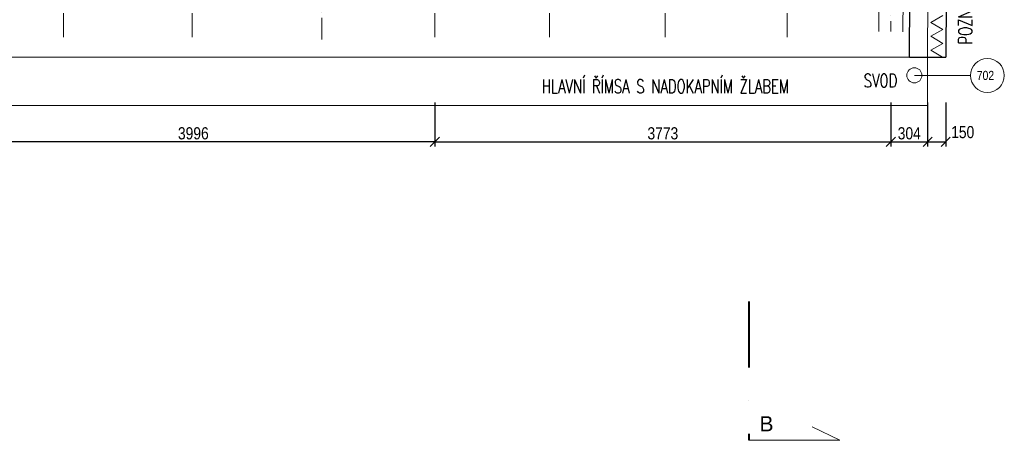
# Model space of a CAD drawing. Header units: millimetres. Extents: x -300958 to -108039, y 30118 to 292543.
# Tile 237 of 256: x -192795 to -184648, y 157646 to 161125. Entities that reach past the tile are written whole.
import ezdxf
from ezdxf.enums import TextEntityAlignment as Align

# ---------------------------------------------------------------- set-up
doc = ezdxf.new("R2010")
doc.units = ezdxf.units.MM
doc.header["$MEASUREMENT"] = 0
for name, pattern in [('ACAD_ISO05W100', [33, 24, -3, 0, -3, 0, -3]), ('ACAD_ISO10W100', [18, 12, -3, 0, -3]), ('CERCHOVANA1', [6, 4, -1, 0, -1]), ('DGN Style 4', [1094.119168, 546.717885, -273.358943, 0.683397, -273.358943])]:
    doc.linetypes.add(name, pattern=pattern)
doc.layers.get('0').update_dxf_attribs({"lineweight": 13})
doc.layers.get('Defpoints').update_dxf_attribs({"color": 3, "lineweight": 13})
for name, color, linetype, lineweight in [('A_Krokev', 134, 'CERCHOVANA1', 9), ('A_Vodorovné prvky krovu', 133, 'Continuous', 9), ('dims', 7, 'Continuous', 9), ('legenda', 7, 'Continuous', 13), ('Materiály', 1, 'Continuous', 13), ('navrh', 1, 'Continuous', 9), ('popis', 7, 'Continuous', 9), ('PSV', 7, 'Continuous', 13), ('rez', 7, 'Continuous', 13), ('tenka', 7, 'Continuous', 13), ('walls', 7, 'Continuous', 13)]:
    doc.layers.add(name, color=color, linetype=linetype, lineweight=lineweight)
doc.styles.add('GENERATED_STYLE_8', font='arial.ttf')
doc.styles.add('STYLE-0', font='ARIALN.TTF')
doc.styles.add('Style-Arial', font='arial.ttf')
doc.dimstyles.new('arch', dxfattribs={"dimscale": 50, "dimtxt": 2.5, "dimasz": 2.5, "dimexe": 1.25, "dimexo": 0.9, "dimtad": 1, "dimdec": 0, "dimtxsty": 'STYLE-0', "dimblk": 'ARCHTICK', "dimcen": 2.5, "dimadec": 0, "dimazin": 0, "dimtfac": 1, "dimtdec": 0, "dimtmove": 2, "dimatfit": 3, "dimldrblk": 'ARCHTICK', "dimfxl": 0, "dimarcsym": 0})

# ---------------------------------------------------------------- blocks, each defined once
blk = doc.blocks.new('*U7')
at = {"layer": 'rez', "linetype": 'DGN Style 4', "lineweight": 40}
blk.add_line((-376.1, 573.9), (-376.1, -573.9), dxfattribs=at)
at = {"layer": 'rez', "linetype": 'Continuous', "lineweight": 0, "flags": 128}
blk.add_lwpolyline([(-376.1, -573.9), (376.1, -573.9), (146.2, -463.7)], dxfattribs=at)
blk = doc.blocks.new('_ArchTick')
at = {"color": 0, "linetype": 'ByBlock', "flags": 128}
blk.add_lwpolyline([(-0.5, -0.5), (0.5, 0.5)], dxfattribs=at)
blk = doc.blocks.new('*D2640')
at = {"layer": 'Defpoints', "color": 0, "linetype": 'Continuous'}
for p in [(-189360.3, 160515), (-185586.9, 160515), (-185586.9, 160115)]:
    blk.add_point(p, dxfattribs=at)
at = {"layer": 'dims', "color": 0, "linetype": 'Continuous', "lineweight": -2}
for p, q in [((-189360.3, 160440), (-189360.3, 160077.5)), ((-185586.9, 160440), (-185586.9, 160077.5)), ((-189360.3, 160115), (-185586.9, 160115))]:
    blk.add_line(p, q, dxfattribs=at)
at = {"layer": 'dims', "color": 0, "linetype": 'Continuous', "lineweight": -2, "xscale": 75, "yscale": 75, "zscale": 75, "rotation": 180}
blk.add_blockref('_ArchTick', (-189360.3, 160115), dxfattribs=at)
at = {"layer": 'dims', "color": 0, "linetype": 'Continuous', "lineweight": -2, "xscale": 75, "yscale": 75, "zscale": 75}
blk.add_blockref('_ArchTick', (-185586.9, 160115), dxfattribs=at)
at = {"layer": 'dims', "color": 0, "linetype": 'Continuous', "insert": (-187473.6, 160184.8), "char_height": 100, "attachment_point": 5, "style": 'STYLE-0'}
blk.add_mtext('3773', dxfattribs=at)
blk = doc.blocks.new('*D2641')
at = {"layer": 'Defpoints', "color": 0, "linetype": 'Continuous'}
for p in [(-185586.9, 160515), (-185282.6, 160515), (-185282.6, 160115)]:
    blk.add_point(p, dxfattribs=at)
at = {"layer": 'dims', "color": 0, "linetype": 'Continuous', "lineweight": -2}
for p, q in [((-185586.9, 160440), (-185586.9, 160077.5)), ((-185282.6, 160440), (-185282.6, 160077.5)), ((-185586.9, 160115), (-185282.6, 160115))]:
    blk.add_line(p, q, dxfattribs=at)
at = {"layer": 'dims', "color": 0, "linetype": 'Continuous', "lineweight": -2, "xscale": 75, "yscale": 75, "zscale": 75, "rotation": 180}
blk.add_blockref('_ArchTick', (-185586.9, 160115), dxfattribs=at)
at = {"layer": 'dims', "color": 0, "linetype": 'Continuous', "lineweight": -2, "xscale": 75, "yscale": 75, "zscale": 75}
blk.add_blockref('_ArchTick', (-185282.6, 160115), dxfattribs=at)
at = {"layer": 'dims', "color": 0, "linetype": 'Continuous', "insert": (-185434.7, 160184.8), "char_height": 100, "attachment_point": 5, "style": 'STYLE-0'}
blk.add_mtext('304', dxfattribs=at)
blk = doc.blocks.new('*D2642')
at = {"layer": 'Defpoints', "color": 0, "linetype": 'Continuous'}
for p in [(-193356.7, 160515), (-189360.3, 160515), (-193356.7, 160115)]:
    blk.add_point(p, dxfattribs=at)
at = {"layer": 'dims', "color": 0, "linetype": 'Continuous', "lineweight": -2}
for p, q in [((-193356.7, 160440), (-193356.7, 160077.5)), ((-189360.3, 160440), (-189360.3, 160077.5)), ((-189360.3, 160115), (-193356.7, 160115))]:
    blk.add_line(p, q, dxfattribs=at)
at = {"layer": 'dims', "color": 0, "linetype": 'Continuous', "lineweight": -2, "xscale": 75, "yscale": 75, "zscale": 75, "rotation": 180}
blk.add_blockref('_ArchTick', (-193356.7, 160115), dxfattribs=at)
at = {"layer": 'dims', "color": 0, "linetype": 'Continuous', "lineweight": -2, "xscale": 75, "yscale": 75, "zscale": 75}
blk.add_blockref('_ArchTick', (-189360.3, 160115), dxfattribs=at)
at = {"layer": 'dims', "color": 0, "linetype": 'Continuous', "insert": (-191358.5, 160184.8), "char_height": 100, "attachment_point": 5, "style": 'STYLE-0'}
blk.add_mtext('3996', dxfattribs=at)
blk = doc.blocks.new('*D2644')
at = {"layer": 'Defpoints', "color": 0, "linetype": 'Continuous'}
for p in [(-185282.6, 160515), (-185132.4, 160515), (-185132.4, 160115)]:
    blk.add_point(p, dxfattribs=at)
at = {"layer": 'dims', "color": 0, "linetype": 'Continuous', "lineweight": -2}
for p, q in [((-185282.6, 160440), (-185282.6, 160077.5)), ((-185132.4, 160440), (-185132.4, 160077.5)), ((-185282.6, 160115), (-185132.4, 160115))]:
    blk.add_line(p, q, dxfattribs=at)
at = {"layer": 'dims', "color": 0, "linetype": 'Continuous', "lineweight": -2, "xscale": 75, "yscale": 75, "zscale": 75, "rotation": 180}
blk.add_blockref('_ArchTick', (-185282.6, 160115), dxfattribs=at)
at = {"layer": 'dims', "color": 0, "linetype": 'Continuous', "lineweight": -2, "xscale": 75, "yscale": 75, "zscale": 75}
blk.add_blockref('_ArchTick', (-185132.4, 160115), dxfattribs=at)
at = {"layer": 'dims', "color": 0, "linetype": 'Continuous', "insert": (-184992.4, 160194.9), "char_height": 100, "attachment_point": 5, "style": 'STYLE-0'}
blk.add_mtext('150', dxfattribs=at)

msp = doc.modelspace()

# ---------------------------------------------------------------- linework, layer by layer
at = {"layer": 'A_Krokev', "ltscale": 50}
for p, q in [((-185544, 168015), (-185586.9, 161026.3)), ((-192433.6, 162680), (-192433.6, 160969.8)), ((-191367, 162680), (-191367, 160961.8)), ((-189360.3, 162680), (-189360.3, 160961.8)), ((-188411.1, 162680), (-188411.1, 160961.8)), ((-187454.2, 162680), (-187454.2, 160961.8)), ((-186444.2, 162680), (-186444.2, 160961.8))]:
    msp.add_line(p, q, dxfattribs=at)
at = {"layer": 'A_Vodorovné prvky krovu', "ltscale": 0.4}
for p, q in [((-185444, 168015), (-185486.9, 161025.6)), ((-185645.6, 167743.4), (-185686.9, 161026.9))]:
    msp.add_line(p, q, dxfattribs=at)
at = {"layer": 'Materiály', "linetype": 'Continuous', "flags": 128}
msp.add_lwpolyline([(-185159.3, 160815), (-185257.2, 160872.4), (-185156.9, 160929.5), (-185256.5, 160987.8), (-185156.2, 161045), (-185255.8, 161103.3), (-185155.5, 161160.4)], dxfattribs=at)
at = {"layer": 'navrh', "linetype": 'Continuous', "lineweight": 30}
for p, q in [((-185032.6, 177095), (-185132.6, 160814.1)), ((-185282.6, 160815), (-185132.6, 160815))]:
    msp.add_line(p, q, dxfattribs=at)
at = {"layer": 'navrh', "linetype": 'ACAD_ISO10W100', "ltscale": 15}
msp.add_line((-190294.6, 160961.8), (-190294.6, 162680), dxfattribs=at)
at = {"layer": 'PSV', "linetype": 'Continuous', "lineweight": 0}
msp.add_line((-184928.3, 160665), (-185392.6, 160665), dxfattribs=at)
msp.add_circle((-184788.2, 160664.1), 140.1, dxfattribs=at)
at = {"layer": 'tenka', "linetype": 'Continuous'}
for p, q in [((-185225.2, 170165), (-185282.6, 160815)), ((-185282.6, 160815), (-185432.6, 160815))]:
    msp.add_line(p, q, dxfattribs=at)
at = {"layer": 'tenka', "linetype": 'ACAD_ISO05W100', "lineweight": 0, "ltscale": 25}
msp.add_line((-185282.6, 160415), (-185282.6, 160815), dxfattribs=at)
at = {"layer": 'tenka', "linetype": 'Continuous', "lineweight": 0, "flags": 128}
msp.add_lwpolyline([(-185182.6, 177495), (-202032.6, 177495), (-202032.6, 159245), (-193982.6, 159245), (-193982.6, 160415), (-185282.6, 160415)], dxfattribs=at)
at = {"layer": 'tenka', "linetype": 'Continuous', "flags": 128}
msp.add_lwpolyline([(-185182.6, 177095), (-201632.6, 177095), (-201632.6, 159645), (-194382.6, 159645), (-194382.6, 160815), (-185282.6, 160815)], dxfattribs=at)
at = {"layer": 'tenka', "linetype": 'Continuous'}
msp.add_circle((-185392.6, 160665), 62.5, dxfattribs=at)
at = {"layer": 'walls', "linetype": 'Continuous', "lineweight": 30}
for q in [(-185423.5, 162295), (-185282.6, 160815)]:
    msp.add_line((-185432.6, 160815), q, dxfattribs=at)

# ---------------------------------------------------------------- block references
at = {"layer": 'rez', "linetype": 'DGN Style 4', "lineweight": 40}
msp.add_blockref('*U7', (-186385.6, 158220.3), dxfattribs=at)

# ---------------------------------------------------------------- texts
at = {"layer": 'legenda', "linetype": 'Continuous', "lineweight": 0, "insert": (-184970.3, 160919.4), "char_height": 112, "attachment_point": 4, "rotation": 90.00116, "line_spacing_factor": 0.768246, "style": 'Style-Arial'}
msp.add_mtext('{\\Fromans|c238;\\W0.7143;POZN. 4}', dxfattribs=at)
at = {"layer": 'popis', "linetype": 'Continuous', "char_height": 112, "attachment_point": 4, "rotation": 0.00116, "line_spacing_factor": 0.765173, "style": 'Style-Arial'}
for s, insert in [('{\\Fromans|c238;\\W0.71429;HLAVNÍ ŘÍMSA S NADOKAPNÍM ŽLABEM}', (-188475, 160574.2)), ('{\\Fromans|c238;\\W0.71429;SVOD}', (-185811.7, 160621.9))]:
    msp.add_mtext(s, dxfattribs=dict(at, insert=insert))
at = {"layer": 'PSV', "linetype": 'Continuous', "lineweight": 0, "style": 'STYLE-0'}
msp.add_text('702', height=75, dxfattribs=at).set_placement((-184804.2, 160664.1), align=Align.MIDDLE_CENTER)
at = {"layer": 'rez', "linetype": 'Continuous', "lineweight": 0, "insert": (-186674.2, 157720.7), "char_height": 125, "width": 353.127, "attachment_point": 7, "style": 'GENERATED_STYLE_8'}
msp.add_mtext('B', dxfattribs=at)

# ---------------------------------------------------------------- dimensions: what is measured, and where the dimension line sits
at = {"layer": 'dims', "linetype": 'Continuous'}
dim = msp.add_linear_dim(base=(-193356.7, 160115), p1=(-189360.3, 160515), p2=(-193356.7, 160515), angle=180, dimstyle='arch', override={"dimtxt": 2, "dimasz": 1.5, "dimexe": 0.75, "dimexo": 1.5, "dimgap": 0.375, "dimcen": 0.05}, dxfattribs=at)
dim.commit()
dim.dimension.update_dxf_attribs({"geometry": '*D2642', "text_midpoint": (-191358.5, 160184.8)})
for base, p1, p2, picture, middle in [((-185586.9, 160115), (-189360.3, 160515), (-185586.9, 160515), '*D2640', (-187473.6, 160184.8)), ((-185282.6, 160115), (-185586.9, 160515), (-185282.6, 160515), '*D2641', (-185434.7, 160184.8))]:
    dim = msp.add_linear_dim(base=base, p1=p1, p2=p2, dimstyle='arch', override={"dimtxt": 2, "dimasz": 1.5, "dimexe": 0.75, "dimexo": 1.5, "dimgap": 0.375, "dimcen": 0.05}, dxfattribs=at)
    dim.commit()
    dim.dimension.update_dxf_attribs({"geometry": picture, "text_midpoint": middle})
dim = msp.add_linear_dim(base=(-185132.4, 160115), p1=(-185282.6, 160515), p2=(-185132.4, 160515), dimstyle='arch', override={"dimtxt": 2, "dimasz": 1.5, "dimexe": 0.75, "dimexo": 1.5, "dimgap": 0.375, "dimcen": 0.05}, dxfattribs=at)
dim.commit()
dim.dimension.update_dxf_attribs({"geometry": '*D2644', "text_midpoint": (-184992.4, 160194.9), "dimtype": 160})

doc.saveas('drawing.dxf')
